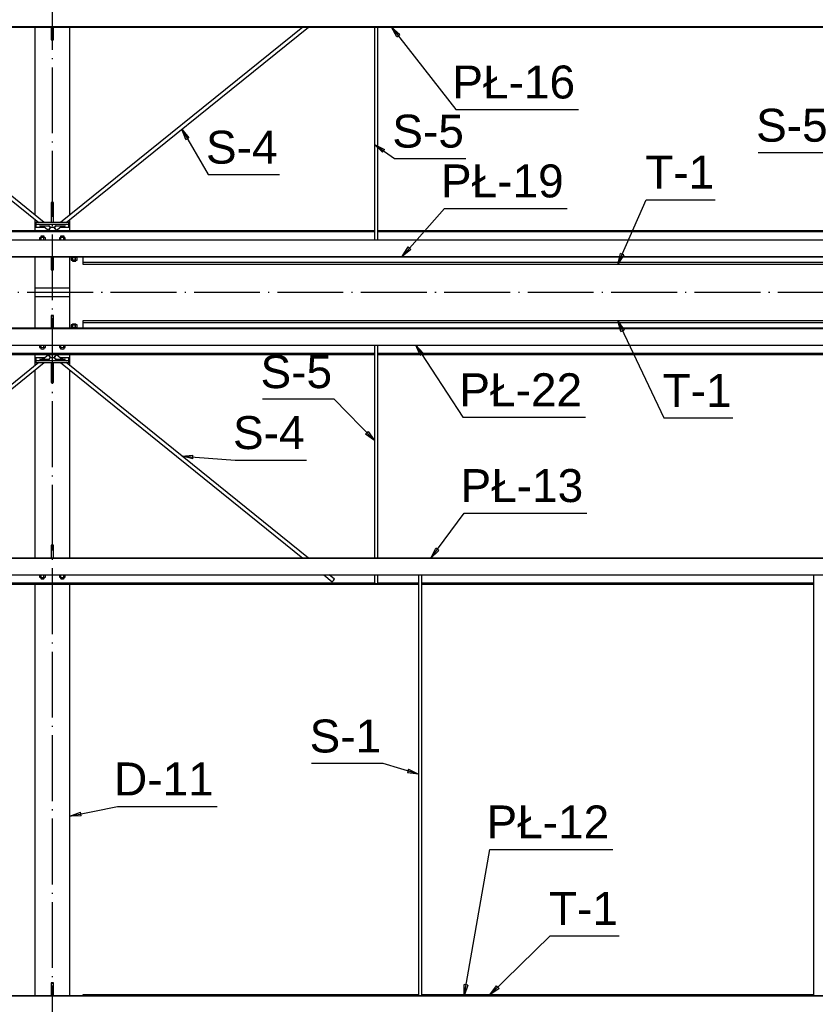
# Paper-space layout 'A0 Advance Steel' of a CAD drawing. Header units: millimetres. Extents: x -21 to 1320, y -7 to 928.
# Tile 13 of 134: x 117 to 190, y 582 to 671. Entities that reach past the tile are written whole.
import ezdxf

# ---------------------------------------------------------------- set-up
doc = ezdxf.new("R2010")
doc.units = ezdxf.units.MM
doc.linetypes.add('ACAD_ISO04W100', pattern=[30, 24, -3, 0, -3])
doc.layers.get('0').update_dxf_attribs({"linetype": 'CONTINUOUS'})
for name, color, linetype in [('AS_Belki', 145, 'CONTINUOUS'), ('AS_Blachy', 30, 'CONTINUOUS'), ('AS_Siatki', 72, 'CONTINUOUS'), ('AS_Sruby', 9, 'CONTINUOUS')]:
    doc.layers.add(name, color=color, linetype=linetype)
doc.styles.add('Arial', font='arial.ttf', dxfattribs={"height": 150})

psp = doc.layouts.new('A0 Advance Steel')

# ---------------------------------------------------------------- linework, layer by layer
at = {"color": 0, "linetype": 'ByBlock', "lineweight": -2}
for p, q in [((151.443, 669.718), (150.959, 670.609)), ((150.959, 670.609), (151.706, 669.923)), ((151.443, 669.718), (151.706, 669.923)), ((132.214, 660.368), (131.86, 661.318)), ((131.86, 661.318), (132.503, 660.534)), ((132.214, 660.368), (132.503, 660.534)), ((150.124, 659.201), (149.403, 659.914)), ((149.403, 659.914), (150.316, 659.473)), ((150.124, 659.201), (150.316, 659.473)), ((151.927, 649.724), (152.463, 650.584)), ((152.713, 650.364), (151.927, 649.724)), ((152.713, 650.364), (152.463, 650.584)), ((171.563, 649.011), (171.816, 649.993)), ((172.121, 649.858), (171.816, 649.993)), ((172.121, 649.858), (171.563, 649.011)), ((171.841, 642.878), (171.563, 643.853)), ((171.563, 643.853), (172.142, 643.021)), ((171.841, 642.878), (172.142, 643.021)), ((153.568, 640.719), (153.159, 641.647)), ((153.159, 641.647), (153.847, 640.901)), ((153.568, 640.719), (153.847, 640.901)), ((148.826, 633.784), (148.587, 633.552)), ((149.403, 632.951), (148.587, 633.552)), ((148.826, 633.784), (149.403, 632.951)), ((131.86, 631.547), (132.87, 631.638)), ((132.845, 631.305), (131.86, 631.547)), ((132.845, 631.305), (132.87, 631.638)), ((154.529, 622.256), (154.989, 623.159)), ((155.257, 622.961), (154.989, 623.159)), ((155.257, 622.961), (154.529, 622.256)), ((152.497, 603.021), (152.399, 602.703)), ((153.403, 602.567), (152.399, 602.703)), ((152.497, 603.021), (153.403, 602.567)), ((121.663, 598.752), (122.609, 599.117)), ((122.676, 598.79), (122.609, 599.117)), ((122.676, 598.79), (121.663, 598.752)), ((157.561, 582.408), (157.572, 583.422)), ((157.9, 583.363), (157.561, 582.408)), ((157.9, 583.363), (157.572, 583.422)), ((159.927, 582.488), (160.524, 583.307)), ((160.758, 583.069), (159.927, 582.488)), ((160.758, 583.069), (160.524, 583.307))]:
    psp.add_line(p, q, dxfattribs=at)
at = {"color": 7}
for points in [[(150.959, 670.609), (156.819, 663.103), (168.003, 663.103)], [(131.86, 661.318), (134.241, 657.171), (140.762, 657.171)], [(149.403, 659.914), (151.217, 658.632), (157.739, 658.632)], [(193.403, 659.914), (190.878, 659.169), (184.356, 659.169)], [(171.563, 649.011), (174.165, 654.891), (180.452, 654.891)], [(151.927, 649.724), (155.78, 654.096), (166.964, 654.096)], [(171.563, 643.853), (175.752, 635.012), (182.038, 635.012)], [(153.159, 641.647), (157.457, 635.083), (168.641, 635.083)], [(149.403, 632.951), (145.731, 636.729), (139.209, 636.729)], [(131.86, 631.547), (136.701, 631.181), (143.223, 631.181)], [(154.529, 622.256), (157.561, 626.357), (168.745, 626.357)], [(153.403, 602.567), (150.202, 603.555), (143.681, 603.555)], [(121.663, 598.752), (126.001, 599.645), (135.085, 599.645)], [(157.561, 582.408), (159.927, 595.729), (171.11, 595.729)], [(159.927, 582.488), (165.396, 587.85), (171.682, 587.85)]]:
    psp.add_lwpolyline(points, dxfattribs=at)
at = {"layer": 'AS_Belki', "linetype": 'Continuous', "ltscale": 0.25}
for p, q in [((65.723, 670.644), (222.963, 670.644)), ((65.723, 670.609), (222.963, 670.609)), ((96.739, 670.609), (118.817, 652.815)), ((119.326, 652.815), (97.248, 670.609)), ((118.463, 670.609), (118.463, 653.509)), ((142.879, 670.609), (120.801, 652.815)), ((121.31, 652.815), (143.388, 670.609)), ((121.663, 653.509), (121.663, 670.609)), ((149.403, 670.609), (149.403, 651.218)), ((149.723, 651.218), (149.723, 670.609)), ((118.463, 653.099), (118.463, 652.062)), ((121.663, 652.062), (121.663, 653.099)), ((149.403, 652.062), (90.723, 652.062)), ((90.723, 652.013), (149.403, 652.013)), ((90.723, 651.982), (149.403, 651.982)), ((119.183, 652.519), (119.703, 652.1)), ((119.903, 652.349), (119.695, 652.516)), ((120.431, 652.516), (120.223, 652.349)), ((120.424, 652.1), (120.944, 652.519)), ((193.403, 652.062), (149.723, 652.062)), ((149.723, 652.013), (193.403, 652.013)), ((149.723, 651.982), (193.403, 651.982)), ((222.963, 651.218), (64.083, 651.218)), ((64.083, 649.724), (222.963, 649.724)), ((64.083, 649.689), (222.963, 649.689)), ((118.463, 649.689), (118.463, 646.832)), ((121.663, 646.832), (121.663, 649.689)), ((122.82, 649.689), (122.82, 649.186)), ((122.82, 649.186), (220.307, 649.186)), ((122.82, 649.186), (122.82, 649.011)), ((122.82, 649.011), (220.307, 649.011)), ((121.663, 646.832), (118.463, 646.832)), ((121.663, 646.032), (118.463, 646.032)), ((118.463, 646.032), (118.463, 643.176)), ((121.663, 643.176), (121.663, 646.032)), ((220.307, 643.853), (122.82, 643.853)), ((122.82, 643.853), (122.82, 643.679)), ((222.963, 643.176), (63.423, 643.176)), ((222.963, 643.141), (63.423, 643.141)), ((220.307, 643.679), (122.82, 643.679)), ((122.82, 643.679), (122.82, 643.176)), ((63.423, 641.647), (222.963, 641.647)), ((149.403, 641.647), (149.403, 622.256)), ((149.723, 622.256), (149.723, 641.647)), ((149.403, 640.883), (90.723, 640.883)), ((149.403, 640.852), (90.723, 640.852)), ((90.723, 640.802), (149.403, 640.802)), ((118.463, 640.802), (118.463, 639.765)), ((119.703, 640.764), (119.183, 640.345)), ((119.695, 640.348), (119.903, 640.516)), ((120.223, 640.516), (120.431, 640.348)), ((120.944, 640.345), (120.424, 640.764)), ((121.663, 639.765), (121.663, 640.802)), ((193.403, 640.883), (149.723, 640.883)), ((193.403, 640.852), (149.723, 640.852)), ((149.723, 640.802), (193.403, 640.802)), ((118.817, 640.05), (96.739, 622.256)), ((97.248, 622.256), (119.326, 640.05)), ((118.463, 639.355), (118.463, 622.256)), ((120.801, 640.05), (142.879, 622.256)), ((143.388, 622.256), (121.31, 640.05)), ((121.663, 622.256), (121.663, 639.355)), ((222.963, 622.256), (61.863, 622.256)), ((222.963, 622.221), (61.863, 622.221)), ((61.863, 620.726), (222.963, 620.726)), ((144.776, 620.726), (145.563, 620.092)), ((145.764, 620.341), (145.285, 620.726)), ((149.403, 620.726), (149.403, 619.943)), ((149.723, 619.943), (149.723, 620.726)), ((153.403, 620.726), (153.403, 582.408)), ((153.723, 582.408), (153.723, 620.726)), ((189.403, 620.726), (189.403, 582.408)), ((149.403, 619.962), (86.723, 619.962)), ((149.486, 619.932), (86.723, 619.932)), ((86.723, 619.882), (153.403, 619.882)), ((118.463, 619.882), (118.463, 582.408)), ((121.663, 582.408), (121.663, 619.882)), ((153.403, 619.932), (149.641, 619.932)), ((153.403, 619.962), (149.723, 619.962)), ((189.403, 619.962), (153.723, 619.962)), ((189.403, 619.932), (153.723, 619.932)), ((153.723, 619.882), (189.403, 619.882)), ((222.963, 582.408), (58.863, 582.408)), ((222.963, 582.373), (58.863, 582.373)), ((153.403, 582.488), (122.82, 582.488)), ((122.82, 582.488), (122.82, 582.408)), ((189.403, 582.488), (153.723, 582.488))]:
    psp.add_line(p, q, dxfattribs=at)
at = {"layer": 'AS_Belki', "linetype": 'Continuous', "ltscale": 0.25, "extrusion": (0.778581, -0.627525, 0.004981)}
psp.add_circle((582.996, 1.574, -316.011), 0.16, dxfattribs=at)
at = {"layer": 'AS_Belki', "linetype": 'Continuous', "ltscale": 0.25, "extrusion": (-0.778581, -0.627525, 0.004981)}
psp.add_circle((-432.309, 2.505, -502.969), 0.16, dxfattribs=at)
at = {"layer": 'AS_Belki', "linetype": 'Continuous', "ltscale": 0.25, "extrusion": (0.778581, 0.627525, 0.004981)}
psp.add_circle((423.616, -2.467, 495.294), 0.16, dxfattribs=at)
at = {"layer": 'AS_Belki', "linetype": 'Continuous', "ltscale": 0.25, "extrusion": (-0.778581, 0.627525, 0.004981)}
psp.add_circle((-574.303, -1.536, 308.336), 0.16, dxfattribs=at)
psp.add_arc((-574.303, -1.374, 275.791), 0.16, 356.17564, 176.17564, dxfattribs=at)
at = {"layer": 'AS_Belki', "linetype": 'Continuous', "ltscale": 0.25, "extrusion": (-5.36357e-11, 0.996195, 0.087156)}
psp.add_arc((-149.563, -54.032, 617.584), 0.16, 0, 180, dxfattribs=at)
at = {"layer": 'AS_Blachy', "linetype": 'Continuous', "ltscale": 0.25}
for p, q in [((119.963, 670.609), (119.963, 669.487)), ((120.163, 669.487), (120.163, 670.609)), ((119.963, 669.487), (120.163, 669.487)), ((119.963, 669.487), (119.963, 669.435)), ((119.963, 669.435), (120.163, 669.435)), ((120.163, 669.435), (120.163, 669.487)), ((120.163, 654.633), (119.963, 654.633)), ((119.963, 654.633), (119.963, 653.415)), ((120.163, 653.415), (120.163, 654.633)), ((121.563, 652.815), (118.563, 652.815)), ((118.563, 652.815), (118.563, 652.615)), ((120.163, 653.415), (119.963, 653.415)), ((119.963, 653.415), (119.963, 652.815)), ((120.163, 652.815), (120.163, 653.415)), ((121.563, 652.615), (121.563, 652.815)), ((121.563, 652.615), (118.563, 652.615)), ((118.563, 652.615), (118.563, 652.389)), ((118.563, 652.389), (119.345, 652.389)), ((119.113, 652.519), (119.613, 652.519)), ((119.113, 652.519), (119.113, 652.485)), ((119.113, 652.485), (119.226, 652.485)), ((119.854, 652.389), (120.273, 652.389)), ((120.513, 652.519), (121.013, 652.519)), ((120.782, 652.389), (121.563, 652.389)), ((120.901, 652.485), (121.013, 652.485)), ((121.013, 652.519), (121.013, 652.485)), ((121.563, 652.389), (121.563, 652.615)), ((119.963, 649.689), (119.963, 648.567)), ((120.163, 648.567), (120.163, 649.689)), ((121.663, 649.681), (121.742, 649.681)), ((122.342, 649.681), (122.82, 649.681)), ((119.963, 648.567), (120.163, 648.567)), ((119.963, 648.567), (119.963, 648.515)), ((119.963, 648.515), (120.163, 648.515)), ((120.163, 648.515), (120.163, 648.567)), ((118.463, 646.832), (118.463, 646.432)), ((118.463, 646.432), (118.463, 646.032)), ((119.363, 646.432), (118.463, 646.432)), ((121.663, 646.432), (119.363, 646.432)), ((121.663, 646.432), (121.663, 646.832)), ((121.663, 646.032), (121.663, 646.432)), ((120.163, 644.35), (119.963, 644.35)), ((119.963, 644.35), (119.963, 644.298)), ((120.163, 644.298), (119.963, 644.298)), ((119.963, 644.298), (119.963, 643.176)), ((120.163, 644.298), (120.163, 644.35)), ((120.163, 643.176), (120.163, 644.298)), ((121.742, 643.183), (121.663, 643.183)), ((122.82, 643.183), (122.342, 643.183)), ((119.345, 640.476), (118.563, 640.476)), ((118.563, 640.476), (118.563, 640.249)), ((118.563, 640.249), (121.563, 640.249)), ((118.563, 640.249), (118.563, 640.05)), ((119.226, 640.38), (119.113, 640.38)), ((119.113, 640.38), (119.113, 640.345)), ((119.613, 640.345), (119.113, 640.345)), ((120.273, 640.476), (119.854, 640.476)), ((121.013, 640.345), (120.513, 640.345)), ((121.563, 640.476), (120.782, 640.476)), ((121.013, 640.38), (120.901, 640.38)), ((121.013, 640.38), (121.013, 640.345)), ((121.563, 640.249), (121.563, 640.476)), ((121.563, 640.05), (121.563, 640.249)), ((118.563, 640.05), (119.963, 640.05)), ((119.963, 640.05), (120.163, 640.05)), ((119.963, 640.05), (119.963, 639.449)), ((119.963, 639.449), (120.163, 639.449)), ((119.963, 639.449), (119.963, 638.232)), ((120.163, 640.05), (121.563, 640.05)), ((120.163, 639.449), (120.163, 640.05)), ((120.163, 638.232), (120.163, 639.449)), ((119.963, 638.232), (120.163, 638.232)), ((120.163, 623.43), (119.963, 623.43)), ((119.963, 623.43), (119.963, 623.378)), ((120.163, 623.378), (119.963, 623.378)), ((119.963, 623.378), (119.963, 622.256)), ((120.163, 623.378), (120.163, 623.43)), ((120.163, 622.256), (120.163, 623.378)), ((120.163, 583.582), (119.963, 583.582)), ((119.963, 583.582), (119.963, 583.53)), ((120.163, 583.53), (119.963, 583.53)), ((119.963, 583.53), (119.963, 582.408)), ((120.163, 583.53), (120.163, 583.582)), ((120.163, 582.408), (120.163, 583.53))]:
    psp.add_line(p, q, dxfattribs=at)
at = {"layer": 'AS_Blachy', "linetype": 'Continuous', "ltscale": 0.25, "extrusion": (9.05943e-14, 0.996195, -0.087156)}
psp.add_arc((-119.113, 56.869, 650.019), 0.2, 270, 90, dxfattribs=at)
at = {"layer": 'AS_Blachy', "linetype": 'Continuous', "ltscale": 0.25, "extrusion": (-5.09864e-14, 0.996195, -0.087156)}
psp.add_arc((-119.613, 56.869, 650.019), 0.2, 90, 232.53182, dxfattribs=at)
at = {"layer": 'AS_Blachy', "linetype": 'Continuous', "ltscale": 0.25, "extrusion": (-8.26683e-14, 0.996195, -0.087156)}
psp.add_arc((-120.513, 56.869, 650.019), 0.2, 307.46821, 90, dxfattribs=at)
at = {"layer": 'AS_Blachy', "linetype": 'Continuous', "ltscale": 0.25, "extrusion": (-1.34624e-14, 0.996195, -0.087156)}
psp.add_arc((-121.013, 56.869, 650.019), 0.2, 90, 270, dxfattribs=at)
at = {"layer": 'AS_Blachy', "linetype": 'Continuous', "ltscale": 0.25, "extrusion": (9.05943e-14, -0.996195, -0.087156)}
for centre, end in [((119.113, -55.811, -637.926), 270), ((120.513, -55.811, -637.926), 232.53179)]:
    psp.add_arc(centre, 0.2, 90, end, dxfattribs=at)
at = {"layer": 'AS_Blachy', "linetype": 'Continuous', "ltscale": 0.25, "extrusion": (-5.09864e-14, -0.996195, -0.087156)}
psp.add_arc((119.613, -55.811, -637.926), 0.2, 307.46818, 90, dxfattribs=at)
at = {"layer": 'AS_Blachy', "linetype": 'Continuous', "ltscale": 0.25, "extrusion": (2.40616e-14, -0.996195, -0.087156)}
psp.add_arc((121.013, -55.811, -637.926), 0.2, 270, 90, dxfattribs=at)
at = {"layer": 'AS_Siatki', "color": 20, "linetype": 'ACAD_ISO04W100', "ltscale": 0.25}
for p, q in [((120.063, 501.332), (120.063, 791.532)), ((602.563, 646.432), (27.563, 646.432))]:
    psp.add_line(p, q, dxfattribs=at)
at = {"layer": 'AS_Sruby', "linetype": 'Continuous', "ltscale": 0.25}
for p, q in [((119.03, 651.445), (118.896, 651.425)), ((118.896, 651.425), (118.896, 651.218)), ((119.003, 651.558), (119.003, 651.441)), ((119.297, 651.445), (119.03, 651.445)), ((119.03, 651.218), (119.03, 651.445)), ((119.431, 651.425), (119.297, 651.445)), ((119.297, 651.218), (119.297, 651.445)), ((119.323, 651.441), (119.323, 651.558)), ((119.431, 651.218), (119.431, 651.425)), ((120.83, 651.445), (120.696, 651.425)), ((120.696, 651.425), (120.696, 651.218)), ((120.803, 651.558), (120.803, 651.441)), ((121.097, 651.445), (120.83, 651.445)), ((120.83, 651.218), (120.83, 651.445)), ((121.231, 651.425), (121.097, 651.445)), ((121.097, 651.218), (121.097, 651.445)), ((121.123, 651.441), (121.123, 651.558)), ((121.231, 651.218), (121.231, 651.425)), ((121.742, 649.689), (121.742, 649.665)), ((121.774, 649.684), (121.807, 649.689)), ((121.774, 649.689), (121.774, 649.684)), ((121.774, 649.684), (121.882, 649.668)), ((121.837, 649.675), (121.774, 649.665)), ((121.774, 649.665), (121.774, 649.37)), ((121.774, 649.37), (121.908, 649.391)), ((121.774, 649.37), (121.882, 649.354)), ((121.882, 649.684), (121.882, 649.6)), ((121.882, 649.37), (121.882, 649.287)), ((121.908, 649.391), (121.908, 649.593)), ((121.908, 649.391), (122.175, 649.391)), ((122.175, 649.391), (122.175, 649.593)), ((122.175, 649.391), (122.309, 649.37)), ((122.202, 649.668), (122.309, 649.684)), ((122.202, 649.6), (122.202, 649.684)), ((122.202, 649.354), (122.309, 649.37)), ((122.202, 649.287), (122.202, 649.37)), ((122.309, 649.665), (122.247, 649.675)), ((122.276, 649.689), (122.309, 649.684)), ((122.309, 649.684), (122.309, 649.689)), ((122.309, 649.37), (122.309, 649.665)), ((122.342, 649.665), (122.342, 649.689)), ((121.742, 643.2), (121.742, 643.176)), ((121.882, 643.511), (121.774, 643.494)), ((121.908, 643.474), (121.774, 643.494)), ((121.774, 643.494), (121.774, 643.2)), ((121.774, 643.2), (121.837, 643.19)), ((121.882, 643.197), (121.774, 643.181)), ((121.807, 643.176), (121.774, 643.181)), ((121.774, 643.181), (121.774, 643.176)), ((121.882, 643.578), (121.882, 643.494)), ((121.882, 643.264), (121.882, 643.181)), ((122.175, 643.474), (121.908, 643.474)), ((121.908, 643.271), (121.908, 643.474)), ((122.309, 643.494), (122.175, 643.474)), ((122.175, 643.271), (122.175, 643.474)), ((122.202, 643.494), (122.202, 643.578)), ((122.309, 643.494), (122.202, 643.511)), ((122.202, 643.181), (122.202, 643.264)), ((122.309, 643.181), (122.202, 643.197)), ((122.247, 643.19), (122.309, 643.2)), ((122.309, 643.181), (122.276, 643.176)), ((122.309, 643.2), (122.309, 643.494)), ((122.309, 643.176), (122.309, 643.181)), ((122.342, 643.176), (122.342, 643.2)), ((118.896, 641.647), (118.896, 641.44)), ((118.896, 641.44), (119.03, 641.42)), ((119.003, 641.424), (119.003, 641.307)), ((119.03, 641.42), (119.03, 641.647)), ((119.03, 641.42), (119.297, 641.42)), ((119.297, 641.42), (119.297, 641.647)), ((119.297, 641.42), (119.431, 641.44)), ((119.323, 641.307), (119.323, 641.424)), ((119.431, 641.44), (119.431, 641.647)), ((120.696, 641.647), (120.696, 641.44)), ((120.696, 641.44), (120.83, 641.42)), ((120.803, 641.424), (120.803, 641.307)), ((120.83, 641.42), (120.83, 641.647)), ((120.83, 641.42), (121.097, 641.42)), ((121.097, 641.42), (121.097, 641.647)), ((121.097, 641.42), (121.231, 641.44)), ((121.123, 641.307), (121.123, 641.424)), ((121.231, 641.44), (121.231, 641.647)), ((118.896, 620.726), (118.896, 620.52)), ((118.896, 620.52), (119.03, 620.5)), ((119.003, 620.504), (119.003, 620.386)), ((119.03, 620.5), (119.03, 620.726)), ((119.03, 620.5), (119.297, 620.5)), ((119.297, 620.5), (119.297, 620.726)), ((119.297, 620.5), (119.431, 620.52)), ((119.323, 620.386), (119.323, 620.504)), ((119.431, 620.52), (119.431, 620.726)), ((120.696, 620.726), (120.696, 620.52)), ((120.696, 620.52), (120.83, 620.5)), ((120.803, 620.504), (120.803, 620.386)), ((120.83, 620.5), (120.83, 620.726)), ((120.83, 620.5), (121.097, 620.5)), ((121.097, 620.5), (121.097, 620.726)), ((121.097, 620.5), (121.231, 620.52)), ((121.123, 620.386), (121.123, 620.504)), ((121.231, 620.52), (121.231, 620.726))]:
    psp.add_line(p, q, dxfattribs=at)
at = {"layer": 'AS_Sruby', "linetype": 'Continuous', "ltscale": 0.25, "extrusion": (3.39763e-13, -0.996195, 0.087156)}
psp.add_circle((122.042, 56.616, -647.128), 0.16, dxfattribs=at)
at = {"layer": 'AS_Sruby', "linetype": 'Continuous', "ltscale": 0.25, "extrusion": (1.13254e-13, -0.996195, 0.087156)}
psp.add_circle((122.042, 56.589, -646.816), 0.16, dxfattribs=at)
at = {"layer": 'AS_Sruby', "linetype": 'Continuous', "ltscale": 0.25, "extrusion": (2.26508e-13, 0.996195, 0.087156)}
psp.add_circle((-122.042, -56.092, 641.129), 0.16, dxfattribs=at)
at = {"layer": 'AS_Sruby', "linetype": 'Continuous', "ltscale": 0.25, "extrusion": (1.13254e-13, 0.996195, 0.087156)}
psp.add_circle((-122.042, -56.064, 640.816), 0.16, dxfattribs=at)
at = {"layer": 'AS_Sruby', "linetype": 'Continuous', "ltscale": 0.25, "extrusion": (-1.13254e-13, -0.996195, 0.087156)}
for centre, start, end in [((119.163, 56.787, -649.079), 0, 180), ((122.042, 56.624, -647.212), 159.16029, 180), ((122.042, 56.596, -646.899), 0, 180), ((122.042, 56.624, -647.212), 0, 20.8397)]:
    psp.add_arc(centre, 0.16, start, end, dxfattribs=at)
at = {"layer": 'AS_Sruby', "linetype": 'Continuous', "ltscale": 0.25, "extrusion": (-2.26508e-13, -0.996195, 0.087156)}
psp.add_arc((120.963, 56.787, -649.079), 0.16, 0, 180, dxfattribs=at)
at = {"layer": 'AS_Sruby', "linetype": 'Continuous', "ltscale": 0.25, "extrusion": (6.04023e-14, -0.996195, 0.087156)}
for start, end in [(144.3401, 206.41669), (333.5834, 35.65987)]:
    psp.add_arc((122.042, 56.622, -647.193), 0.3, start, end, dxfattribs=at)
at = {"layer": 'AS_Sruby', "linetype": 'Continuous', "ltscale": 0.25, "extrusion": (0, 0.996195, 0.087156)}
for centre, radius, start, end in [((-122.042, -56.059, 640.752), 0.3, 333.58331, 35.6599), ((-122.042, -56.059, 640.752), 0.3, 144.34013, 206.4166), ((-119.163, -54.07, 618.026), 0.16, 0, 180), ((-120.963, -54.07, 618.026), 0.16, 0, 180)]:
    psp.add_arc(centre, radius, start, end, dxfattribs=at)
at = {"layer": 'AS_Sruby', "linetype": 'Continuous', "ltscale": 0.25, "extrusion": (-1.13254e-13, 0.996195, 0.087156)}
for centre in [(-122.042, -56.084, 641.046), (-119.163, -55.894, 638.866), (-120.963, -55.894, 638.866)]:
    psp.add_arc(centre, 0.16, 0, 180, dxfattribs=at)
at = {"layer": 'AS_Sruby', "linetype": 'Continuous', "ltscale": 0.25, "extrusion": (1.13254e-13, 0.996195, 0.087156)}
for start, end in [(0, 20.83971), (159.1603, 180)]:
    psp.add_arc((-122.042, -56.057, 640.733), 0.16, start, end, dxfattribs=at)

# ---------------------------------------------------------------- texts
at = {"color": 7, "style": 'Arial'}
for s, p in [('PŁ-16', (156.496, 664.103)), ('S-5', (151.029, 659.632)), ('S-5', (184.168, 660.169)), ('S-4', (134.052, 658.171)), ('PŁ-19', (155.457, 655.096)), ('T-1', (174.067, 655.891)), ('S-5', (139.021, 637.729)), ('PŁ-22', (157.134, 636.083)), ('T-1', (175.653, 636.012)), ('S-4', (136.513, 632.181)), ('PŁ-13', (157.238, 627.357)), ('S-1', (143.492, 604.555)), ('D-11', (125.678, 600.645)), ('PŁ-12', (159.604, 596.729)), ('T-1', (165.298, 588.85))]:
    psp.add_text(s, height=3, dxfattribs=at).set_placement(p)

doc.saveas('drawing.dxf')
